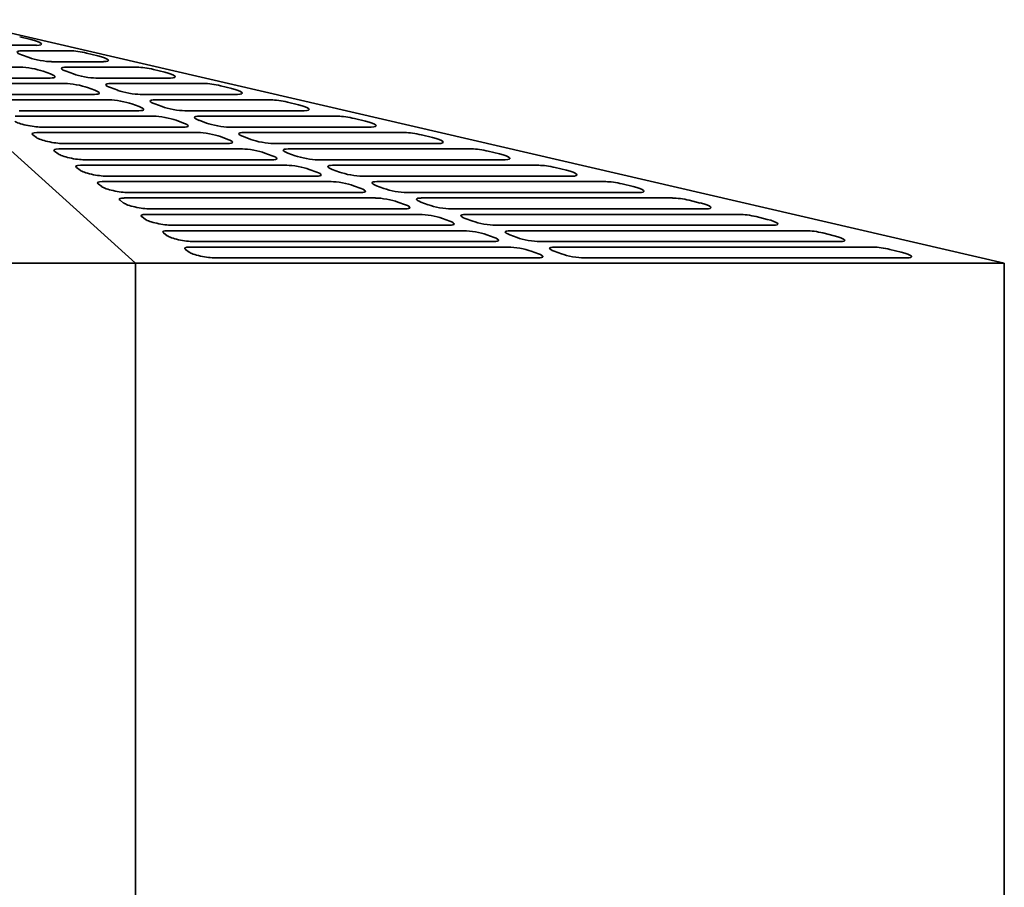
# Model space of a CAD drawing. Header units: millimetres. Extents: x 146 to 694, y 130 to 464.
# Tile 9 of 9: x 512 to 694, y 297 to 458. Entities that reach past the tile are written whole.
import ezdxf

# ---------------------------------------------------------------- set-up
doc = ezdxf.new("R2010")
doc.units = ezdxf.units.MM
doc.header["$LTSCALE"] = 2
doc.layers.add('Krawędzie widoczne(ISO)', color=7, linetype='Continuous', lineweight=35, true_color=0x262659)

msp = doc.modelspace()

# ---------------------------------------------------------------- linework, layer by layer
at = {"layer": 'Krawędzie widoczne(ISO)'}
for p, q in [((533.7, 412.5), (483.77, 457.55)), ((500, 457.55), (694.5, 412.5)), ((512.28, 454.4), (514.34, 453.9)), ((515.4, 452.81), (509.97, 452.81)), ((514.01, 450.54), (512.64, 451.04)), ((512.71, 451.8), (521.62, 451.8)), ((524.67, 451.38), (526.73, 450.87)), ((499.34, 448.77), (512.43, 448.77)), ((527.79, 449.78), (518.18, 449.78)), ((520.92, 448.77), (534.01, 448.77)), ((537.06, 448.35), (539.12, 447.84)), ((517.91, 446.75), (504.12, 446.75)), ((516.61, 448.01), (517.97, 447.51)), ((522.22, 447.51), (520.85, 448.01)), ((540.18, 446.75), (526.39, 446.75)), ((503.38, 445.74), (520.64, 445.74)), ((524.82, 444.99), (526.19, 444.48)), ((530.43, 444.48), (529.06, 444.99)), ((529.13, 445.74), (546.4, 445.74)), ((549.44, 445.32), (551.51, 444.82)), ((526.12, 443.73), (508.15, 443.73)), ((552.57, 443.73), (534.6, 443.73)), ((507.41, 442.72), (528.85, 442.72)), ((533.03, 441.96), (534.4, 441.46)), ((538.64, 441.46), (537.27, 441.96)), ((537.34, 442.72), (558.78, 442.72)), ((561.83, 442.3), (563.9, 441.79)), ((511.44, 439.69), (537.06, 439.69)), ((534.33, 440.7), (512.19, 440.7)), ((564.95, 440.7), (542.81, 440.7)), ((545.55, 439.69), (571.17, 439.69)), ((574.22, 439.27), (576.29, 438.76)), ((542.54, 437.67), (516.22, 437.67)), ((541.24, 438.93), (542.61, 438.43)), ((546.85, 438.43), (545.48, 438.93)), ((577.34, 437.67), (551.02, 437.67)), ((515.39, 435.74), (514.72, 436.24)), ((515.48, 436.66), (545.28, 436.66)), ((549.45, 435.91), (550.82, 435.4)), ((555.06, 435.4), (553.69, 435.91)), ((553.76, 436.66), (583.56, 436.66)), ((586.61, 436.24), (588.67, 435.74)), ((550.75, 434.65), (520.25, 434.65)), ((589.73, 434.65), (559.23, 434.65)), ((519.42, 432.71), (518.75, 433.22)), ((519.51, 433.64), (553.49, 433.64)), ((557.66, 432.88), (559.03, 432.38)), ((563.27, 432.38), (561.9, 432.88)), ((561.97, 433.64), (595.95, 433.64)), ((599, 433.22), (601.06, 432.71)), ((523.46, 429.68), (522.78, 430.19)), ((523.54, 430.61), (561.7, 430.61)), ((558.96, 431.62), (524.29, 431.62)), ((602.12, 431.62), (567.45, 431.62)), ((570.18, 430.61), (608.34, 430.61)), ((611.39, 430.19), (613.45, 429.68)), ((567.17, 428.59), (528.32, 428.59)), ((565.87, 429.85), (567.24, 429.35)), ((571.48, 429.35), (570.11, 429.85)), ((614.51, 428.59), (575.66, 428.59)), ((527.49, 426.66), (526.82, 427.16)), ((527.57, 427.58), (569.91, 427.58)), ((574.08, 426.83), (575.45, 426.32)), ((579.69, 426.32), (578.33, 426.83)), ((578.39, 427.58), (620.73, 427.58)), ((623.78, 427.16), (625.84, 426.66)), ((575.38, 425.57), (532.35, 425.57)), ((626.9, 425.57), (583.87, 425.57)), ((531.52, 423.63), (530.85, 424.14)), ((531.61, 424.56), (578.12, 424.56)), ((582.29, 423.8), (583.66, 423.3)), ((587.9, 423.3), (586.54, 423.8)), ((586.6, 424.56), (633.12, 424.56)), ((636.16, 424.14), (638.23, 423.63)), ((535.56, 420.6), (534.88, 421.11)), ((535.64, 421.53), (586.33, 421.53)), ((583.59, 422.54), (536.39, 422.54)), ((639.29, 422.54), (592.08, 422.54)), ((594.82, 421.53), (645.5, 421.53)), ((648.55, 421.11), (650.62, 420.6)), ((591.8, 419.51), (540.42, 419.51)), ((590.5, 420.77), (591.87, 420.27)), ((596.12, 420.27), (594.75, 420.77)), ((651.67, 419.51), (600.29, 419.51)), ((539.59, 417.58), (538.92, 418.08)), ((539.67, 418.5), (594.54, 418.5)), ((598.72, 417.75), (600.08, 417.24)), ((604.33, 417.24), (602.96, 417.75)), ((603.03, 418.5), (657.89, 418.5)), ((660.94, 418.08), (663.01, 417.58)), ((543.71, 415.48), (602.75, 415.48)), ((600.02, 416.49), (544.45, 416.49)), ((664.06, 416.49), (608.5, 416.49)), ((611.24, 415.48), (670.28, 415.48)), ((543.62, 414.55), (542.95, 415.05)), ((606.93, 414.72), (608.29, 414.22)), ((612.54, 414.22), (611.17, 414.72)), ((673.33, 415.05), (675.4, 414.55)), ((533.7, 412.5), (306.3, 412.5)), ((533.7, 229.5), (533.7, 412.5)), ((694.5, 412.5), (533.7, 412.5)), ((608.23, 413.46), (548.49, 413.46)), ((676.45, 413.46), (616.71, 413.46)), ((694.5, 229.5), (694.5, 412.5))]:
    msp.add_line(p, q, dxfattribs=at)
for centre, major_axis, start_param, end_param in [((513.35, 453.56), (2.95, -0.54), 5.514218, 7.542522), ((514.76, 451.04), (-2.95, 0.54), 5.514218, 7.085015), ((516.13, 450.54), (-2.95, 0.54), 0.801829, 2.372626), ((523.67, 451.04), (2.95, -0.54), 1.259336, 2.372626), ((525.74, 450.54), (2.95, -0.54), 5.514218, 7.542522), ((514.48, 448.01), (2.95, -0.54), 0.801829, 2.372626), ((522.97, 448.01), (-2.95, 0.54), 5.514218, 7.085015), ((536.06, 448.01), (2.95, -0.54), 1.259336, 2.372626), ((515.85, 447.51), (2.95, -0.54), 5.514218, 7.085015), ((524.34, 447.51), (-2.95, 0.54), 0.801829, 2.372626), ((538.12, 447.51), (2.95, -0.54), 5.514218, 7.542522), ((522.7, 444.99), (2.95, -0.54), 0.801829, 2.372626), ((531.18, 444.99), (-2.95, 0.54), 5.514218, 7.085015), ((548.45, 444.99), (2.95, -0.54), 1.259336, 2.372626), ((550.51, 444.48), (2.95, -0.54), 5.514218, 7.542522), ((524.06, 444.48), (2.95, -0.54), 5.514218, 7.085015), ((532.55, 444.48), (-2.95, 0.54), 0.801829, 2.372626), ((530.91, 441.96), (2.95, -0.54), 0.801829, 2.372626), ((532.27, 441.46), (2.95, -0.54), 5.514218, 7.085015), ((539.39, 441.96), (-2.95, 0.54), 5.514218, 7.085015), ((540.76, 441.46), (-2.95, 0.54), 0.801829, 2.372626), ((560.84, 441.96), (2.95, -0.54), 1.259336, 2.372626), ((562.9, 441.46), (2.95, -0.54), 5.514218, 7.542522), ((539.12, 438.93), (2.95, -0.54), 0.801829, 2.372626), ((547.6, 438.93), (-2.95, 0.54), 5.514218, 7.085015), ((573.23, 438.93), (2.95, -0.54), 1.259336, 2.372626), ((514.17, 438.43), (-2.95, 0.54), 0.344323, 2.372626), ((540.49, 438.43), (2.95, -0.54), 5.514218, 7.085015), ((548.97, 438.43), (-2.95, 0.54), 0.801829, 2.372626), ((575.29, 438.43), (2.95, -0.54), 5.514218, 7.542522), ((517.53, 435.91), (-2.95, 0.54), 5.514218, 6.627508), ((518.2, 435.4), (-2.95, 0.54), 0.344323, 2.372626), ((547.33, 435.91), (2.95, -0.54), 0.801829, 2.372626), ((555.81, 435.91), (-2.95, 0.54), 5.514218, 7.085015), ((585.61, 435.91), (2.95, -0.54), 1.259336, 2.372626), ((587.68, 435.4), (2.95, -0.54), 5.514218, 7.542522), ((548.7, 435.4), (2.95, -0.54), 5.514218, 7.085015), ((557.18, 435.4), (-2.95, 0.54), 0.801829, 2.372626), ((521.56, 432.88), (-2.95, 0.54), 5.514218, 6.627508), ((522.23, 432.38), (-2.95, 0.54), 0.344323, 2.372626), ((555.54, 432.88), (2.95, -0.54), 0.801829, 2.372626), ((556.91, 432.38), (2.95, -0.54), 5.514218, 7.085015), ((564.02, 432.88), (-2.95, 0.54), 5.514218, 7.085015), ((565.39, 432.38), (-2.95, 0.54), 0.801829, 2.372626), ((598, 432.88), (2.95, -0.54), 1.259336, 2.372626), ((600.07, 432.38), (2.95, -0.54), 5.514218, 7.542522), ((525.59, 429.85), (-2.95, 0.54), 5.514218, 6.627508), ((563.75, 429.85), (2.95, -0.54), 0.801829, 2.372626), ((572.24, 429.85), (-2.95, 0.54), 5.514218, 7.085015), ((610.39, 429.85), (2.95, -0.54), 1.259336, 2.372626), ((526.27, 429.35), (-2.95, 0.54), 0.344323, 2.372626), ((565.12, 429.35), (2.95, -0.54), 5.514218, 7.085015), ((573.6, 429.35), (-2.95, 0.54), 0.801829, 2.372626), ((612.46, 429.35), (2.95, -0.54), 5.514218, 7.542522), ((529.63, 426.83), (-2.95, 0.54), 5.514218, 6.627508), ((530.3, 426.32), (-2.95, 0.54), 0.344323, 2.372626), ((571.96, 426.83), (2.95, -0.54), 0.801829, 2.372626), ((580.45, 426.83), (-2.95, 0.54), 5.514218, 7.085015), ((622.78, 426.83), (2.95, -0.54), 1.259336, 2.372626), ((624.84, 426.32), (2.95, -0.54), 5.514218, 7.542522), ((573.33, 426.32), (2.95, -0.54), 5.514218, 7.085015), ((581.81, 426.32), (-2.95, 0.54), 0.801829, 2.372626), ((533.66, 423.8), (-2.95, 0.54), 5.514218, 6.627508), ((534.33, 423.3), (-2.95, 0.54), 0.344323, 2.372626), ((580.17, 423.8), (2.95, -0.54), 0.801829, 2.372626), ((581.54, 423.3), (2.95, -0.54), 5.514218, 7.085015), ((588.66, 423.8), (-2.95, 0.54), 5.514218, 7.085015), ((590.03, 423.3), (-2.95, 0.54), 0.801829, 2.372626), ((635.17, 423.8), (2.95, -0.54), 1.259336, 2.372626), ((637.23, 423.3), (2.95, -0.54), 5.514218, 7.542522), ((537.69, 420.77), (-2.95, 0.54), 5.514218, 6.627508), ((588.38, 420.77), (2.95, -0.54), 0.801829, 2.372626), ((596.87, 420.77), (-2.95, 0.54), 5.514218, 7.085015), ((647.56, 420.77), (2.95, -0.54), 1.259336, 2.372626), ((538.37, 420.27), (-2.95, 0.54), 0.344323, 2.372626), ((589.75, 420.27), (2.95, -0.54), 5.514218, 7.085015), ((598.24, 420.27), (-2.95, 0.54), 0.801829, 2.372626), ((649.62, 420.27), (2.95, -0.54), 5.514218, 7.542522), ((541.73, 417.75), (-2.95, 0.54), 5.514218, 6.627508), ((542.4, 417.24), (-2.95, 0.54), 0.344323, 2.372626), ((596.59, 417.75), (2.95, -0.54), 0.801829, 2.372626), ((605.08, 417.75), (-2.95, 0.54), 5.514218, 7.085015), ((659.95, 417.75), (2.95, -0.54), 1.259336, 2.372626), ((662.01, 417.24), (2.95, -0.54), 5.514218, 7.542522), ((545.76, 414.72), (-2.95, 0.54), 5.514218, 6.627508), ((597.96, 417.24), (2.95, -0.54), 5.514218, 7.085015), ((604.8, 414.72), (2.95, -0.54), 0.801829, 2.372626), ((606.45, 417.24), (-2.95, 0.54), 0.801829, 2.372626), ((613.29, 414.72), (-2.95, 0.54), 5.514218, 7.085015), ((672.33, 414.72), (2.95, -0.54), 1.259336, 2.372626), ((546.43, 414.22), (-2.95, 0.54), 0.344323, 2.372626), ((606.17, 414.22), (2.95, -0.54), 5.514218, 7.085015), ((614.66, 414.22), (-2.95, 0.54), 0.801829, 2.372626), ((674.4, 414.22), (2.95, -0.54), 5.514218, 7.542522)]:
    msp.add_ellipse(centre, major_axis=major_axis, ratio=0.17835, start_param=start_param, end_param=end_param, dxfattribs=at)

doc.saveas('drawing.dxf')
